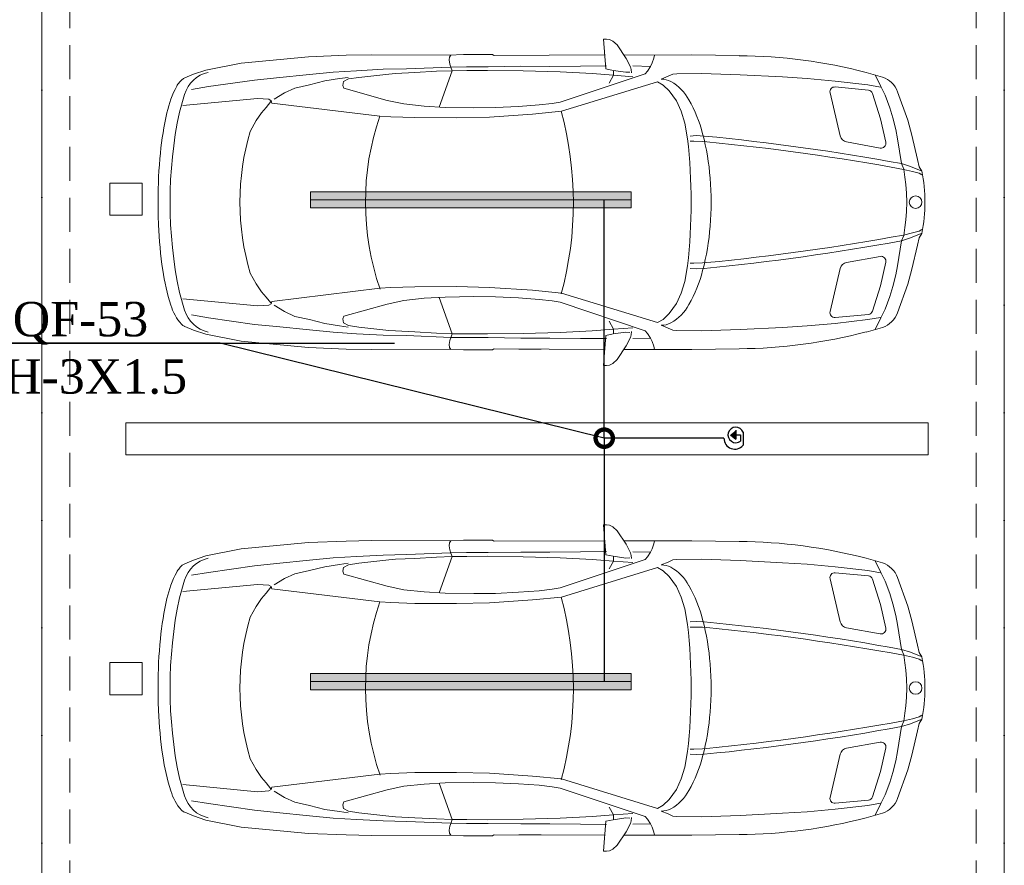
# Model space of a CAD drawing. Header units: inches. Extents: x -101229 to 34922, y -9538 to 27777.
# Tile 41 of 53: x 13631 to 19769, y -6022 to -753. Entities that reach past the tile are written whole.
import ezdxf
from ezdxf import colors
from ezdxf.entities.mleader import LeaderData, LeaderLine
from ezdxf.enums import TextEntityAlignment as Align
from ezdxf.math import Vec2, Vec3

# ---------------------------------------------------------------- set-up
doc = ezdxf.new("R2010")
doc.units = ezdxf.units.IN
doc.header["$MEASUREMENT"] = 0
doc.linetypes.add('Dot & Dashed', pattern=[670.277762, 317.5, -176.388889, 0, -176.388874])
doc.linetypes.add('Hidden', pattern=[317.5, 211.666667, -105.833333])
for name, color, linetype in [('- განათება', 7, 'Continuous'), ('Structural - Bearing', 7, 'Continuous'), ('Structural - Grid', 7, 'Continuous')]:
    doc.layers.add(name, color=color, linetype=linetype)
doc.layers.add('New_Interior - Furniture _Pen_No__1', color=7, linetype='Continuous', lineweight=13)
for name, color, linetype, lineweight, true_color in [('Structural - Bearing_Pen_No__102', 7, 'Continuous', 13, 0xcccccc), ('Structural - Bearing_Pen_No__81', 7, 'Continuous', 20, 0x6a6a6a), ('Structural - Grid_Pen_No__81', 7, 'Continuous', 20, 0x6a6a6a)]:
    doc.layers.add(name, color=color, linetype=linetype, lineweight=lineweight, true_color=true_color)
doc.styles.add('CT', font='ARIALN.TTF', dxfattribs={"height": 200})
doc.styles.add('GENERATED_STYLE_3', font='txt')

# ---------------------------------------------------------------- blocks, each defined once
blk = doc.blocks.new('Standard grid marker_2')
at = {"layer": 'Structural - Grid_Pen_No__81', "color": 251, "linetype": 'Continuous', "lineweight": 20, "true_color": 0x6a6a6a}
blk.add_line((1000, 0), (27734.9, 0), dxfattribs=at)
at = {"layer": 'Structural - Grid_Pen_No__81', "color": 251, "lineweight": 20, "true_color": 0x6a6a6a, "style": 'GENERATED_STYLE_3'}
for tag, p in [('AC_MarkerText_1_0', (-1.5, -46.7)), ('AC_MarkerText_1_1', (28933.4, -46.7))]:
    blk.add_attdef(tag, text='', height=100, rotation=270, dxfattribs=at).set_placement(p, align=Align.TOP_CENTER)
blk = doc.blocks.new('Parking Place_2')
at = {"layer": 'New_Interior - Furniture _Pen_No__1', "color": 7, "linetype": 'Continuous', "lineweight": 13, "flags": 128}
for points in [[(1393.75, 4900), (1593.75, 4900), (1593.75, 5100), (1393.75, 5100)], [(4381.25, 4900), (4581.25, 4900), (4581.25, 5100), (4381.25, 5100)], [(2887.5, 0), (3087.5, 0), (3087.5, 5000), (2887.5, 5000)], [(5875, 0), (6075, 0), (6075, 5000), (5875, 5000)]]:
    blk.add_lwpolyline(points, close=True, dxfattribs=at)
blk = doc.blocks.new('Car Symbol 27')
at = {"layer": 'New_Interior - Furniture _Pen_No__1', "color": 7, "linetype": 'Continuous', "lineweight": 13}
for p, q in [((-1983.9, 1016.7), (-2004, 1016.7)), ((-2004, 1016.7), (-1988.6, 830.1)), ((-1964.9, 1014.4), (-1983.9, 1016.7)), ((-1944.8, 1004.3), (-1964.9, 1014.4)), ((-1919.1, 979.7), (-1944.8, 1004.3)), ((-2876.8, 920.8), (-2966.2, 916.5)), ((-2695.9, 920.8), (-2876.8, 920.8)), ((-2685.9, 914), (-2695.9, 920.8)), ((-1861.1, 895.8), (-1919.1, 979.7)), ((-4261.3, 866.7), (-4482.6, 822.9)), ((-3842.3, 905.7), (-4261.3, 866.7)), ((-3606.5, 915.3), (-3842.3, 905.7)), ((-3450, 918.4), (-3606.5, 915.3)), ((-2966.2, 916.5), (-3450, 918.4)), ((-2962.8, 904.3), (-2965.1, 886.4)), ((-2965.1, 886.4), (-2960.7, 860.7)), ((-2954.6, 917.1), (-2962.8, 904.3)), ((-2960.7, 860.7), (-2951.8, 839.5)), ((-1998.6, 917.2), (-2684.7, 914.1)), ((-2392, 914.8), (-2530.4, 914.8)), ((-1452.9, 917.2), (-1876.8, 917.1)), ((-1835.5, 843.2), (-1861.1, 895.8)), ((-1710.4, 846.4), (-1700.3, 867.6)), ((-1700.3, 867.6), (-1689.1, 897.8)), ((-1689.1, 897.8), (-1685.5, 917.1)), ((-1158.3, 913.1), (-1452.9, 917.2)), ((-4482.6, 822.9), (-4559.4, 797.3)), ((-3688.1, 810.5), (-3835.7, 796.2)), ((-3542.9, 819.2), (-3688.1, 810.5)), ((-3376.4, 827.9), (-3542.9, 819.2)), ((-3340.7, 798.8), (-3528.4, 777.9)), ((-3232.2, 831), (-3376.4, 827.9)), ((-3298.8, 802), (-3340.7, 798.8)), ((-3179.4, 807.8), (-3298.8, 802)), ((-3232.2, 831), (-2953.9, 842)), ((-3044.7, 815.7), (-3179.4, 807.8)), ((-2946.2, 819.4), (-3044.7, 815.7)), ((-2946.2, 819.4), (-3028.5, 593.2)), ((-2857.9, 843.8), (-2953.9, 842)), ((-2951.8, 839.5), (-2946.2, 819.4)), ((-2855.6, 820.2), (-2946.2, 819.4)), ((-2721.6, 843.6), (-2857.9, 843.8)), ((-2725.4, 821.1), (-2855.6, 820.2)), ((-2503.2, 817.7), (-2725.4, 821.1)), ((-2518.2, 846.6), (-2721.6, 843.6)), ((-2338.3, 846.3), (-2518.2, 846.6)), ((-2272.6, 811.5), (-2503.2, 817.7)), ((-2146.2, 848.2), (-2338.3, 846.3)), ((-2272.8, 623.8), (-1744, 800.6)), ((-2074.4, 801.2), (-2272.6, 811.5)), ((-1984.1, 850.2), (-2146.2, 848.2)), ((-1940.7, 790.9), (-2074.4, 801.2)), ((-1988.6, 830.1), (-1942.8, 821.1)), ((-1942.8, 821.1), (-1863.5, 809.8)), ((-1940.6, 820), (-1940.7, 790.9)), ((-1863.5, 809.8), (-1838.9, 810.8)), ((-1830, 826.5), (-1835.5, 843.2)), ((-1828.9, 806.4), (-1830, 826.5)), ((-1710.4, 846.4), (-1821, 848.8)), ((-1744, 800.6), (-1728.3, 817.4)), ((-1728.3, 817.4), (-1710.4, 846.4)), ((-1599.9, 784.8), (-1570.8, 798.1)), ((-1570.8, 798.1), (-1546.2, 800.3)), ((-1546.2, 800.3), (-1393.1, 802.3)), ((-1393.1, 802.3), (-1150.7, 794.1)), ((-264.4, 779.9), (-366.4, 808.7)), ((-4559.4, 797.3), (-4613.8, 774.1)), ((-4178.7, 761), (-4464.9, 720.2)), ((-4042.4, 775.3), (-4178.7, 761)), ((-3835.7, 796.2), (-4042.4, 775.3)), ((-3740.8, 755.9), (-3836.9, 731.4)), ((-3649.1, 770.2), (-3740.8, 755.9)), ((-3594.3, 778), (-3649.1, 770.2)), ((-3623.4, 751.2), (-3627.8, 727.5)), ((-3593.2, 767.9), (-3623.4, 751.2)), ((-3528.4, 777.9), (-3593.2, 767.9)), ((-1665.9, 750.2), (-2265.1, 566.8)), ((-1940.7, 790.9), (-1968.7, 741.8)), ((-1821, 782), (-1940.7, 790.9)), ((-1631.2, 730.1), (-1665.9, 750.2)), ((-1643.5, 767), (-1599.9, 784.8)), ((-1150.7, 794.1), (-888.1, 780.2)), ((-888.1, 780.2), (-734, 771.1)), ((-734, 771.1), (-558.6, 755.1)), ((-558.6, 755.1), (-356.4, 731.3)), ((-309.9, 792.7), (-273.7, 720)), ((-4464.9, 720.2), (-4571, 702.5)), ((-3991.2, 681.4), (-4057.1, 642.4)), ((-3927.4, 711.5), (-3991.2, 681.4)), ((-3836.9, 731.4), (-3927.4, 711.5)), ((-3627.8, 727.5), (-3621.3, 709.9)), ((-3621.3, 709.9), (-3352.1, 634.5)), ((-1593.7, 694.3), (-1631.2, 730.1)), ((-1548.7, 631.6), (-1593.7, 694.3)), ((-527.7, 412.9), (-590.8, 681.2)), ((-352.2, 699.1), (-558.9, 718)), ((-356.4, 731.3), (-275.9, 717.8)), ((-326.2, 678.2), (-276.9, 520.2)), ((-273.7, 720), (-247, 666.3)), ((-170.9, 688.4), (-107, 510.6)), ((-4647.2, 561.8), (-4614.1, 671.9)), ((-4159.9, 645.9), (-4625.9, 602)), ((-4088.4, 641.3), (-4159.9, 645.9)), ((-4077.3, 627.9), (-4105.3, 591.1)), ((-4075, 632.4), (-4088.4, 641.3)), ((-4070.6, 617.8), (-4075, 632.4)), ((-3398.1, 536.3), (-4070.6, 617.8)), ((-3352.1, 634.5), (-3247.1, 612)), ((-2404.7, 606.2), (-2324.2, 615)), ((-2324.2, 615), (-2272.8, 623.8)), ((-1519.8, 566.7), (-1548.7, 631.6)), ((-247, 666.3), (-219.2, 588.1)), ((-4134.4, 557.6), (-4168, 508.5)), ((-4105.3, 591.1), (-4134.4, 557.6)), ((-3247.1, 612), (-3122, 598.4)), ((-3122, 598.4), (-2990.8, 591.1)), ((-2990.8, 591.1), (-2812.5, 587.9)), ((-2812.5, 587.9), (-2677.3, 589.9)), ((-2677.3, 589.9), (-2533.2, 596.3)), ((-2533.2, 596.3), (-2404.7, 606.2)), ((-2265, 566.8), (-2445.7, 548.9)), ((-1496.4, 493), (-1519.8, 566.7)), ((-219.2, 588.1), (-200.3, 525.5)), ((-4168, 508.5), (-4205, 441.5)), ((-3328.4, 532.4), (-3398.1, 536.3)), ((-3178.7, 527.2), (-3328.4, 532.4)), ((-2919.6, 526), (-3178.7, 527.2)), ((-2714.5, 530.5), (-2919.6, 526)), ((-2445.7, 548.9), (-2714.5, 530.5)), ((-1478.7, 395.7), (-1496.4, 493)), ((-244, 373.6), (-276.9, 520.2)), ((-200.3, 525.5), (-181.4, 452.8)), ((-107, 510.6), (-80.3, 418)), ((-181.4, 452.8), (-170.3, 395.8)), ((-1426.2, 414.6), (-1463, 412.5)), ((-1440.4, 380.1), (-1463, 380.1)), ((-1386.8, 378.5), (-1440.4, 380.1)), ((-1374.8, 412.3), (-1426.2, 414.6)), ((-1360, 376.2), (-1386.8, 378.5)), ((-278.6, 337.5), (-487.9, 375.2)), ((-170.3, 395.8), (-146, 240.5)), ((-46.5, 267.1), (-80.3, 418)), ((-46.5, 267.1), (-35, 221.2)), ((-146, 240.5), (-131.5, 206.9)), ((-89.5, 222.8), (-146, 240.5)), ((-133.7, 204.7), (-77.9, 191.2)), ((-131.5, 206.9), (-124.9, 156.6)), ((-23.1, 195.6), (-89.5, 222.8)), ((-77.9, 191.2), (-36.6, 180)), ((-18.7, 194.4), (-35, 221.2)), ((-124.9, 156.6), (-118.3, 110.8)), ((-36.6, 180), (-18.7, 169.9)), ((-118.3, 110.8), (-115, 57.2)), ((-115, 57.2), (-112.5, 0)), ((-118.3, -110.8), (-115, -57.2)), ((-115, -57.2), (-112.5, 0)), ((-124.9, -156.6), (-118.3, -110.8)), ((-131.5, -206.9), (-124.9, -156.6)), ((-77.9, -191.2), (-36.6, -180)), ((-36.6, -180), (-18.7, -169.9)), ((-170.3, -395.8), (-146, -240.5)), ((-146, -240.5), (-131.5, -206.9)), ((-89.5, -222.8), (-146, -240.5)), ((-133.7, -204.7), (-77.9, -191.2)), ((-23.1, -195.6), (-89.5, -222.8)), ((-46.5, -267.1), (-35, -221.2)), ((-18.7, -194.4), (-35, -221.2)), ((-46.5, -267.1), (-80.3, -418)), ((-278.6, -337.5), (-487.9, -375.2)), ((-1478.7, -395.7), (-1496.4, -493)), ((-1440.4, -380.1), (-1463, -380.1)), ((-1426.2, -414.6), (-1463, -412.5)), ((-1386.8, -378.5), (-1440.4, -380.1)), ((-1374.8, -412.3), (-1426.2, -414.6)), ((-1360, -376.2), (-1386.8, -378.5)), ((-527.7, -412.9), (-590.8, -681.2)), ((-244, -373.6), (-276.9, -520.2)), ((-181.4, -452.8), (-170.3, -395.8)), ((-107, -510.6), (-80.3, -418)), ((-4168, -508.5), (-4205, -441.5)), ((-200.3, -525.5), (-181.4, -452.8)), ((-4134.4, -557.6), (-4168, -508.5)), ((-3398.1, -536.3), (-4070.6, -617.8)), ((-3328.4, -532.4), (-3398.1, -536.3)), ((-3178.7, -527.2), (-3328.4, -532.4)), ((-2919.6, -526), (-3178.7, -527.2)), ((-2714.5, -530.5), (-2919.6, -526)), ((-2445.7, -548.9), (-2714.5, -530.5)), ((-2265, -566.8), (-2445.7, -548.9)), ((-1496.4, -493), (-1519.8, -566.7)), ((-326.2, -678.2), (-276.9, -520.2)), ((-219.2, -588.1), (-200.3, -525.5)), ((-170.9, -688.4), (-107, -510.6)), ((-4647.2, -561.8), (-4614.1, -671.9)), ((-4159.9, -645.9), (-4625.9, -602)), ((-4105.3, -591.1), (-4134.4, -557.6)), ((-4077.3, -627.9), (-4105.3, -591.1)), ((-3352.1, -634.5), (-3247.1, -612)), ((-3247.1, -612), (-3122, -598.4)), ((-3122, -598.4), (-2990.8, -591.1)), ((-2946.2, -819.4), (-3028.5, -593.2)), ((-2990.8, -591.1), (-2812.5, -587.9)), ((-2812.5, -587.9), (-2677.3, -589.9)), ((-2677.3, -589.9), (-2533.2, -596.3)), ((-2533.2, -596.3), (-2404.7, -606.2)), ((-2404.7, -606.2), (-2324.2, -615)), ((-1665.9, -750.2), (-2265.1, -566.8)), ((-1519.8, -566.7), (-1548.7, -631.6)), ((-247, -666.3), (-219.2, -588.1)), ((-4088.4, -641.3), (-4159.9, -645.9)), ((-4075, -632.4), (-4088.4, -641.3)), ((-4070.6, -617.8), (-4075, -632.4)), ((-3991.2, -681.4), (-4057.1, -642.4)), ((-3621.3, -709.9), (-3352.1, -634.5)), ((-2324.2, -615), (-2272.8, -623.8)), ((-2272.8, -623.8), (-1744, -800.6)), ((-1548.7, -631.6), (-1593.7, -694.3)), ((-273.7, -720), (-247, -666.3)), ((-4464.9, -720.2), (-4571, -702.5)), ((-4178.7, -761), (-4464.9, -720.2)), ((-3927.4, -711.5), (-3991.2, -681.4)), ((-3836.9, -731.4), (-3927.4, -711.5)), ((-3740.8, -755.9), (-3836.9, -731.4)), ((-3627.8, -727.5), (-3621.3, -709.9)), ((-3623.4, -751.2), (-3627.8, -727.5)), ((-1631.2, -730.1), (-1665.9, -750.2)), ((-1593.7, -694.3), (-1631.2, -730.1)), ((-352.2, -699.1), (-558.9, -718)), ((-558.6, -755.1), (-356.4, -731.3)), ((-356.4, -731.3), (-275.9, -717.8)), ((-309.9, -792.7), (-273.7, -720)), ((-4559.4, -797.3), (-4613.8, -774.1)), ((-4482.6, -822.9), (-4559.4, -797.3)), ((-4042.4, -775.3), (-4178.7, -761)), ((-3835.7, -796.2), (-4042.4, -775.3)), ((-3688.1, -810.5), (-3835.7, -796.2)), ((-3649.1, -770.2), (-3740.8, -755.9)), ((-3594.3, -778), (-3649.1, -770.2)), ((-3593.2, -767.9), (-3623.4, -751.2)), ((-3528.4, -777.9), (-3593.2, -767.9)), ((-3340.7, -798.8), (-3528.4, -777.9)), ((-1940.7, -790.9), (-2074.4, -801.2)), ((-1940.7, -790.9), (-1968.7, -741.8)), ((-1821, -782), (-1940.7, -790.9)), ((-1940.6, -820), (-1940.7, -790.9)), ((-1643.5, -767), (-1599.9, -784.8)), ((-1599.9, -784.8), (-1570.8, -798.1)), ((-1393.1, -802.3), (-1150.7, -794.1)), ((-1150.7, -794.1), (-888.1, -780.2)), ((-888.1, -780.2), (-734, -771.1)), ((-734, -771.1), (-558.6, -755.1)), ((-264.4, -779.9), (-366.4, -808.7)), ((-4261.3, -866.7), (-4482.6, -822.9)), ((-3542.9, -819.2), (-3688.1, -810.5)), ((-3376.4, -827.9), (-3542.9, -819.2)), ((-3232.2, -831), (-3376.4, -827.9)), ((-3298.8, -802), (-3340.7, -798.8)), ((-3179.4, -807.8), (-3298.8, -802)), ((-3232.2, -831), (-2953.9, -842)), ((-3044.7, -815.7), (-3179.4, -807.8)), ((-2946.2, -819.4), (-3044.7, -815.7)), ((-2960.7, -860.7), (-2953.9, -841)), ((-2953.9, -841), (-2946.2, -819.4)), ((-2857.9, -843.8), (-2953.9, -842)), ((-2855.6, -820.2), (-2946.2, -819.4)), ((-2721.6, -843.6), (-2857.9, -843.8)), ((-2725.4, -821.1), (-2855.6, -820.2)), ((-2503.2, -817.7), (-2725.4, -821.1)), ((-2518.2, -846.6), (-2721.6, -843.6)), ((-2338.3, -846.3), (-2518.2, -846.6)), ((-2272.6, -811.5), (-2503.2, -817.7)), ((-2146.2, -848.2), (-2338.3, -846.3)), ((-2074.4, -801.2), (-2272.6, -811.5)), ((-1984.1, -850.2), (-2146.2, -848.2)), ((-2004, -1016.7), (-1988.6, -830.1)), ((-1988.6, -830.1), (-1942.8, -821.1)), ((-1942.8, -821.1), (-1863.5, -809.8)), ((-1863.5, -809.8), (-1838.9, -810.8)), ((-1835.5, -843.2), (-1861.1, -895.8)), ((-1830, -826.5), (-1835.5, -843.2)), ((-1828.9, -806.4), (-1830, -826.5)), ((-1710.4, -846.4), (-1821, -848.8)), ((-1744, -800.6), (-1728.3, -817.4)), ((-1728.3, -817.4), (-1710.4, -846.4)), ((-1710.4, -846.4), (-1700.3, -867.6)), ((-1570.8, -798.1), (-1546.2, -800.3)), ((-1546.2, -800.3), (-1393.1, -802.3)), ((-3842.3, -905.7), (-4261.3, -866.7)), ((-3606.5, -915.3), (-3842.3, -905.7)), ((-3450, -918.4), (-3606.5, -915.3)), ((-2966.2, -916.5), (-3450, -918.4)), ((-2876.8, -920.8), (-2966.2, -916.5)), ((-2965.1, -886.4), (-2960.7, -860.7)), ((-2962.8, -904.3), (-2965.1, -886.4)), ((-2954.6, -917.1), (-2962.8, -904.3)), ((-2685.9, -914), (-2695.9, -920.8)), ((-1998.6, -917.2), (-2684.7, -914.1)), ((-1861.1, -895.8), (-1919.1, -979.7)), ((-1452.9, -917.2), (-1876.8, -917.1)), ((-1700.3, -867.6), (-1689.1, -897.8)), ((-1689.1, -897.8), (-1685.5, -917.1)), ((-1158.3, -913.1), (-1452.9, -917.2)), ((-2695.9, -920.8), (-2876.8, -920.8)), ((-1919.1, -979.7), (-1944.8, -1004.3)), ((-1983.9, -1016.7), (-2004, -1016.7)), ((-1964.9, -1014.4), (-1983.9, -1016.7)), ((-1944.8, -1004.3), (-1964.9, -1014.4))]:
    blk.add_line(p, q, dxfattribs=at)
blk.add_circle((-57.9, 0), 39.1, dxfattribs=at)
for centre, radius, start, end in [((-1180, -2307.9), 3221, 75.36916, 89.61475), ((-4422.6, 614.3), 200, 102.99813, 163.26146), ((-4414.7, 561.8), 296, 137.75303, 164.57297), ((-4582.5, 705.3), 75.7, 116.25641, 132.7691), ((-4592, 723), 55.5, 112.99171, 115.54645), ((-1643.5, 634.9), 132, 62.67134, 90), ((-1726.3, 499.8), 290.3, 28.34945, 60.37994), ((-312.1, 637.7), 150, 19.75545, 71.47088), ((-561.6, 688.1), 30, 84.78088, 193.23643), ((-354.9, 669.2), 30, 17.33175, 84.78183), ((-3475.6, 243.3), 1287.3, 162.02808, 171.98842), ((-2192.2, 222.3), 832.4, 14.17197, 29.93663), ((-1944.4, 0), 2760.6, 168.25766, 191.74236), ((-4369.4, 3.8), 2178.3, 344.82831, 15.10448), ((-1824.2, 0), 1662.8, 160.97668, 198.81628), ((-2728.8, 0), 1540.8, 163.34768, 196.65231), ((-2142.2, 34.3), 2636.9, 171.5296, 177.69036), ((-5076.2, 0), 3619.2, 353.72275, 6.27725), ((-2877.3, 33.6), 1542.9, 4.31369, 14.73835), ((-2771.5, -14053.9), 14533.5, 79.59238, 84.48533), ((-2753.7, -14059.8), 14503.1, 79.59238, 84.48533), ((-479.1, 424.4), 50, 193.23683, 259.79265), ((-273.3, 367), 30, 259.79184, 12.65608), ((-1021.6, 0), 1021.6, 349.02719, 10.97288), ((-1532.9, 0), 3247.1, 177.51962, 180.00085), ((-3210.7, 0), 1877.9, 355.42992, 4.56993), ((-1505.4, 0), 3274.6, 179.99999, 180.16706), ((-1731, -5.1), 3049, 180.08431, 185.67459), ((-2877.3, -33.6), 1542.9, 345.26146, 355.68616), ((-2771.5, 14053.9), 14533.5, 275.51468, 280.40763), ((-2753.7, 14059.8), 14503.1, 275.51468, 280.40763), ((-2887.2, -128.9), 1886.2, 185.40305, 193.11311), ((-273.3, -367), 30, 347.34436, 100.20808), ((-2192.2, -222.3), 832.4, 330.06304, 345.82785), ((-479.1, -424.4), 50, 100.20739, 166.76344), ((-4110.2, -426.5), 627.7, 191.99187, 208.13274), ((-4422.6, -614.3), 200, 196.73854, 257.00187), ((-1726.3, -499.8), 290.3, 299.61936, 331.65022), ((-4489.4, -620.3), 202.1, 210.34692, 218.91286), ((-561.6, -688.1), 30, 166.76402, 275.21908), ((-354.9, -669.2), 30, 275.21817, 342.66825), ((-312.1, -637.7), 150, 288.52909, 340.24455), ((-4557.5, -675.7), 114.3, 218.74756, 231.27811), ((-4587, -712.5), 67.2, 231.27361, 246.53558), ((-1643.5, -634.9), 132, 269.99959, 297.32769), ((-1180, 2307.9), 3221, 270.38525, 284.63084)]:
    blk.add_arc(centre, radius, start, end, dxfattribs=at)
blk = doc.blocks.new('Beam_3', base_point=(-11008.8, 14663))
at = {"layer": 'Structural - Bearing_Pen_No__102', "color": 254, "linetype": 'Hidden', "lineweight": 13, "true_color": 0xcccccc}
blk.add_line((-11183.8, 14838), (-11183.8, 20488), dxfattribs=at)
at = {"layer": 'Structural - Bearing_Pen_No__81', "color": 251, "linetype": 'Dot & Dashed', "lineweight": 20, "true_color": 0x6a6a6a}
blk.add_line((-11008.8, 14663), (-11008.8, 39096.2), dxfattribs=at)
blk = doc.blocks.new('Beam_4', base_point=(-17008.8, 14663))
at = {"layer": 'Structural - Bearing_Pen_No__102', "color": 254, "linetype": 'Hidden', "lineweight": 13, "true_color": 0xcccccc}
blk.add_line((-16833.8, 14838), (-16833.8, 20488), dxfattribs=at)
at = {"layer": 'Structural - Bearing_Pen_No__81', "color": 251, "linetype": 'Dot & Dashed', "lineweight": 20, "true_color": 0x6a6a6a}
blk.add_line((-17008.8, 14663), (-17008.8, 39096.2), dxfattribs=at)
blk = doc.blocks.new('მოძრაობის დეტექტორი')
at = {"layer": '- განათება'}
h = blk.add_hatch(color=6, dxfattribs=at)
h.dxf.hatch_style = 1
h.paths.add_polyline_path([(-100, -1), (1, -123), (100, 1)])
at = {"layer": '- განათება', "color": 6}
for p, q in [((-100, -1), (100, 1)), ((-58, 165), (233, 165)), ((0, 106), (143, 106)), ((1, -123), (100, 1))]:
    blk.add_line(p, q, dxfattribs=at)
blk.add_lwpolyline([(0, 0), (0, 106)], dxfattribs=at)
for centre, radius, start, end in [((3, 0), 176, 110.3272, 37.1447), ((77, -23), 245, 270.0765, 50.2358)]:
    blk.add_arc(centre, radius, start, end, dxfattribs=at)
blk = doc.blocks.new('მოძრაობის დედექტორი')
at = {"layer": '- განათება', "color": 6}
blk.add_blockref('მოძრაობის დეტექტორი', (0, 0), dxfattribs=at)
blk = doc.blocks.new('_DotSmall')
at = {"color": 0, "linetype": 'ByBlock', "const_width": 0.5}
blk.add_lwpolyline([(-0.0625, 0, 1), (0.0625, 0, 1)], format="xyb", close=True, dxfattribs=at)

msp = doc.modelspace()

# ---------------------------------------------------------------- hatches: boundary and pattern name
at = {"layer": '- განათება', "linetype": 'Continuous', "lineweight": 0, "true_color": 0xbfbf00}
for points in [[(15443.71602, -1925.16527), (15443.71602, -1825.16527), (17443.71602, -1825.16527), (17443.71602, -1925.16527)], [(15443.71602, -4927.46162), (15443.71602, -4827.46162), (17443.71602, -4827.46162), (17443.71602, -4927.46162)]]:
    msp.add_hatch(color=52, dxfattribs=at).paths.add_polyline_path(points)

# ---------------------------------------------------------------- linework, layer by layer
at = {"layer": '- განათება', "color": 7, "linetype": 'Continuous', "lineweight": 13}
for p, q in [((15443.71602, -1875.16527), (17443.71602, -1875.16527)), ((15443.71602, -4877.46162), (17443.71602, -4877.46162))]:
    msp.add_line(p, q, dxfattribs=at)
at = {"layer": '- განათება', "color": 8, "linetype": 'Continuous', "lineweight": 15, "flags": 128}
for points in [[(15443.71602, -1925.16527), (15443.71602, -1825.16527), (17443.71602, -1825.16527), (17443.71602, -1925.16527)], [(15443.71602, -4927.46162), (15443.71602, -4827.46162), (17443.71602, -4827.46162), (17443.71602, -4927.46162)]]:
    msp.add_lwpolyline(points, close=True, dxfattribs=at)
at = {"layer": '- განათება', "color": 1}
for points in [[(17275, -3360.5), (17275, -1875.16527)], [(18020.78233, -3360.5), (17275, -3360.5), (17275, -4877.46162)]]:
    msp.add_lwpolyline(points, dxfattribs=at)

# ---------------------------------------------------------------- block references
at = {"layer": '- განათება', "color": 6, "xscale": 0.2773570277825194, "yscale": 0.2773570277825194, "zscale": 0.2773570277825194, "rotation": 270}
msp.add_blockref('მოძრაობის დედექტორი', (18095.08685, -3339.08089), dxfattribs=at)
at = {"layer": 'New_Interior - Furniture _Pen_No__1', "color": 7, "linetype": 'Continuous', "lineweight": 13, "zscale": 1000, "rotation": 90}
msp.add_blockref('Parking Place_2', (19293.71602, -6352.71606), dxfattribs=at)
at = {"layer": 'New_Interior - Furniture _Pen_No__1', "color": 7, "linetype": 'Continuous', "lineweight": 13, "xscale": -1, "zscale": 1000, "rotation": 180}
for p in [(19273.59318, -1890.24802), (19273.59318, -4917.10534)]:
    msp.add_blockref('Car Symbol 27', p, dxfattribs=at)
at = {"layer": 'Structural - Bearing', "color": 254, "lineweight": 13, "true_color": 0xcccccc}
for name, p in [('Beam_4', (13768.71602, -6377.71606)), ('Beam_3', (19768.71602, -6377.71606))]:
    msp.add_blockref(name, p, dxfattribs=at)
at = {"layer": 'Structural - Grid', "color": 8, "linetype": 'Continuous', "lineweight": 15, "zscale": 1000, "rotation": 90}
for p in [(13768.71602, -9337.64184), (19768.71602, -9337.64184)]:
    msp.add_blockref('Standard grid marker_2', p, dxfattribs=at)

# ---------------------------------------------------------------- leaders
at = {"layer": '- განათება', "color": 7}
ml = msp.add_multileader_mtext('Standard', dxfattribs=at)
ml.set_content('\\pxt14;{\\fSylfaen|b1|i0|c0|p18;DB-UPS  \\fSylfaen|b0|i0|c0|p18;\\C1;QF-53            \\C7;N2XH-3X1.5}', color=7, style='CT')
ml.set_leader_properties()
ml.set_arrow_properties(name='DOTSMALL')
ml.build(insert=Vec2(0, 0))
ml.multileader.update_dxf_attribs({"has_dogleg": 0, "text_left_attachment_type": 6, "text_right_attachment_type": 6, "dogleg_length": 9, "arrow_head_size": 215.76216})
ctx = ml.context
ctx.base_point, ctx.char_height, ctx.arrow_head_size, ctx.landing_gap_size, ctx.plane_origin = Vec3(12699.02292, -2768.53596), 214.216008, 215.76216, 71.92072, Vec3(-4212.70389, -23743.8339)
ctx.left_attachment, ctx.right_attachment, ctx.text_align_type = 6, 6, 1
notes = []
notes.append((ctx, [(1, (1, 1, 0), (12690.02292, -2768.53596), (1, 0), 9, [(2, [(9828, -3375.87146)], 0, [])])]))
ctx.mtext.insert, ctx.mtext.width, ctx.mtext.defined_height, ctx.mtext.alignment, ctx.mtext.flow_direction = Vec3(13790, -2511.47675), 3165.613385, 305.10903, 2, 5
ml = msp.add_multileader_mtext('Standard', dxfattribs=at)
ml.set_content('\\pxt14;{\\fSylfaen|b1|i0|c0|p18;DB-UPS  \\fSylfaen|b0|i0|c0|p18;\\C1;QF-53            \\C7;N2XH-3X1.5}', color=7, style='CT')
ml.set_leader_properties()
ml.set_arrow_properties(name='DOTSMALL')
ml.build(insert=Vec2(0, 0))
ml.multileader.update_dxf_attribs({"has_dogleg": 0, "text_left_attachment_type": 6, "text_right_attachment_type": 6, "dogleg_length": 9, "arrow_head_size": 215.76216})
ctx = ml.context
ctx.base_point, ctx.char_height, ctx.arrow_head_size, ctx.landing_gap_size, ctx.plane_origin = Vec3(12699.02292, -2768.53596), 214.216008, 215.76216, 71.92072, Vec3(-4212.70389, -23743.8339)
ctx.left_attachment, ctx.right_attachment, ctx.text_align_type = 6, 6, 1
notes.append((ctx, [(0, (1, 1, 0), (14889.97708, -2768.53596), (-1, 0), 9, [(2, [(17275, -3360.5)], 0, [])])]))
ctx.mtext.insert, ctx.mtext.width, ctx.mtext.defined_height, ctx.mtext.alignment, ctx.mtext.flow_direction = Vec3(13790, -2511.47675), 3165.613385, 305.10903, 2, 5
for ctx, leaders in notes:
    for number, flags, end, landing, length, lines in leaders:
        leader = LeaderData()
        leader.index, (leader.has_last_leader_line, leader.has_dogleg_vector, leader.attachment_direction) = number, flags
        leader.last_leader_point, leader.dogleg_vector, leader.dogleg_length = Vec3(end), Vec3(landing), length
        for number, points, colour, breaks in lines:
            line = LeaderLine()
            line.index, line.vertices, line.color, line.breaks = number, Vec3.list(points), colors.encode_raw_color(colour), breaks
            leader.lines.append(line)
        ctx.leaders.append(leader)

doc.saveas('drawing.dxf')
